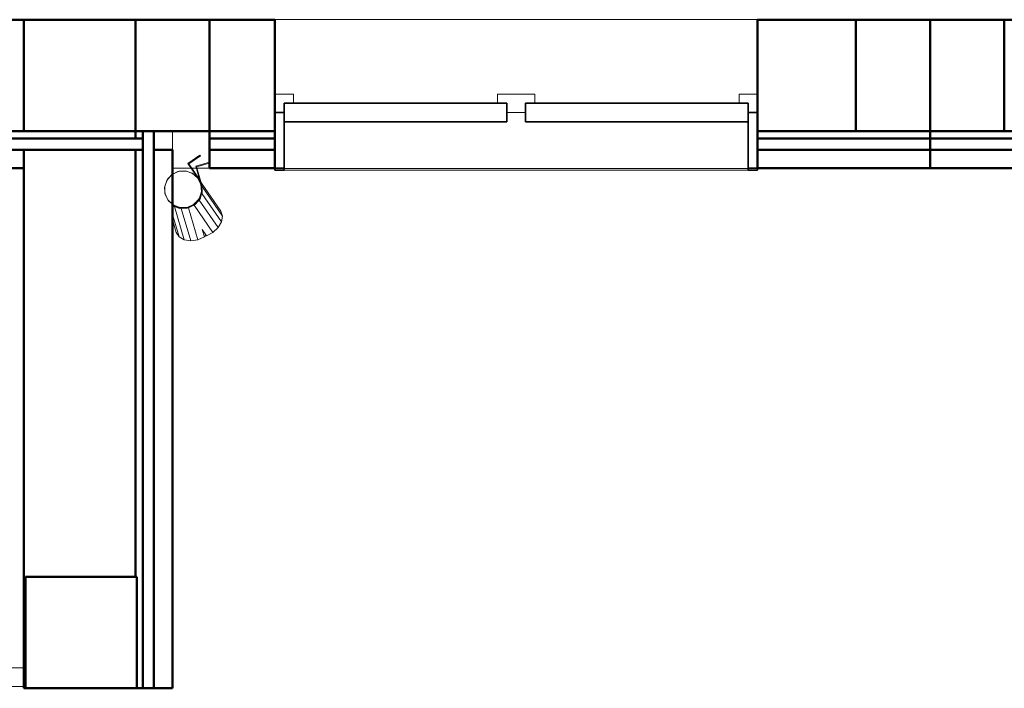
# Model space of a CAD drawing. Header units: millimetres. Extents: x 25703 to 50721, y 2709 to 39176.
# Tile 5 of 50: x 31412 to 34063, y 28638 to 30438. Entities that reach past the tile are written whole.
import ezdxf

# ---------------------------------------------------------------- set-up
doc = ezdxf.new("R2010")
doc.units = ezdxf.units.MM
for name, color, linetype, lineweight in [('A-COLS-____-MCUT', 52, 'Continuous', 50), ('A-COLS-____-OTLN', 52, 'Continuous', 20), ('A-GENM-____-MCUT', 13, 'Continuous', 50), ('A-GENM-____-OTLN', 13, 'Continuous', 20), ('A-GLAZ-____-MCUT', 151, 'Continuous', 35), ('A-GLAZ-____-OTLN', 151, 'Continuous', 20), ('A-PART-____-MCUT', 2, 'Continuous', 50), ('A-PART-____-OTLN', 2, 'Continuous', 20), ('A-WALL-____-MCUT', 113, 'Continuous', 50), ('A-WALL-____-OTLN', 113, 'Continuous', 20), ('Q-SPCQ-____-MCUT', 91, 'Continuous', 9), ('Q-SPCQ-____-OTLN', 91, 'Continuous', 20), ('Ограждение', 7, 'Continuous', 20)]:
    doc.layers.add(name, color=color, linetype=linetype, lineweight=lineweight)

# ---------------------------------------------------------------- blocks, each defined once
blk = doc.blocks.new('Прямая форма - V line-610157-В_Этаж 02_Вентиляция')
at = {"layer": 'A-COLS-____-MCUT', "color": 9}
for p, q in [((150, 150), (-150, 150)), ((-150, 150), (-150, -150)), ((150, -150), (150, 150)), ((-150, -150), (150, -150))]:
    blk.add_line(p, q, dxfattribs=at)
blk = doc.blocks.new('Прямая форма - CRE - 001-610158-В_Этаж 02_Вентиляция')
blk.add_blockref('Прямая форма - V line-610157-В_Этаж 02_Вентиляция', (0, 0))
blk = doc.blocks.new('Прямая форма - Concrete - Structural-610265-В_Этаж 02_Вентиляция')
at = {"layer": 'A-WALL-____-MCUT', "color": 9}
for p, q in [((1775, -80), (100, -80)), ((100, -80), (100, -100)), ((100, -100), (1775, -100))]:
    blk.add_line(p, q, dxfattribs=at)
blk = doc.blocks.new('Прямая форма - Masonry Block - Structural-610266-В_Этаж 02_Вентиляция')
at = {"layer": 'A-WALL-____-MCUT', "color": 9}
for p, q in [((100, -100), (-100, -100)), ((-100, -100), (-100, -400)), ((100, -400), (100, -100)), ((400, -100), (400, -400)), ((1775, -100), (400, -100)), ((1775, -400), (1775, -100)), ((-100, -400), (100, -400)), ((400, -400), (1775, -400))]:
    blk.add_line(p, q, dxfattribs=at)
blk = doc.blocks.new('Прямая форма - Gypsum Plasterboard - Waterproof-610267-В_Этаж 02_Вентиляция')
at = {"layer": 'A-WALL-____-MCUT', "color": 9}
for p, q in [((1775, 0), (400, 0)), ((400, 0), (400, -50)), ((1775, -50), (1775, 0)), ((400, -50), (1775, -50))]:
    blk.add_line(p, q, dxfattribs=at)
blk = doc.blocks.new('Прямая форма - Insulation - Thermal Break-610268-В_Этаж 02_Вентиляция')
at = {"layer": 'A-WALL-____-MCUT', "color": 9}
for p, q in [((1775, -50), (80, -50)), ((80, -50), (80, -80)), ((80, -80), (1775, -80))]:
    blk.add_line(p, q, dxfattribs=at)
blk = doc.blocks.new('Прямая форма - SW - 005-610269-В_Этаж 02_Вентиляция')
for name in ['Прямая форма - Gypsum Plasterboard - Waterproof-610267-В_Этаж 02_Вентиляция', 'Прямая форма - Insulation - Thermal Break-610268-В_Этаж 02_Вентиляция', 'Прямая форма - Masonry Block - Structural-610266-В_Этаж 02_Вентиляция', 'Прямая форма - Concrete - Structural-610265-В_Этаж 02_Вентиляция']:
    blk.add_blockref(name, (0, 0))
blk = doc.blocks.new('Family - Concrete - Structural-610271-В_Этаж 02_Вентиляция')
at = {"layer": 'A-PART-____-MCUT', "color": 9}
for p, q in [((1775, -80), (100, -80)), ((100, -80), (100, -100)), ((100, -100), (1775, -100))]:
    blk.add_line(p, q, dxfattribs=at)
blk = doc.blocks.new('Family - Masonry Block - Structural-610273-В_Этаж 02_Вентиляция')
at = {"layer": 'A-PART-____-MCUT', "color": 9}
for p, q in [((100, -100), (-100, -100)), ((-100, -100), (-100, -400)), ((100, -400), (100, -100)), ((400, -100), (400, -400)), ((1775, -100), (400, -100)), ((1775, -400), (1775, -100)), ((-100, -400), (100, -400)), ((400, -400), (1775, -400))]:
    blk.add_line(p, q, dxfattribs=at)
blk = doc.blocks.new('Family - Gypsum Plasterboard - Waterproof-610275-В_Этаж 02_Вентиляция')
at = {"layer": 'A-PART-____-MCUT', "color": 9}
for p, q in [((1775, 0), (400, 0)), ((400, 0), (400, -50)), ((1775, -50), (1775, 0)), ((400, -50), (1775, -50))]:
    blk.add_line(p, q, dxfattribs=at)
blk = doc.blocks.new('Family - Insulation - Thermal Break-610277-В_Этаж 02_Вентиляция')
at = {"layer": 'A-PART-____-MCUT', "color": 9}
for p, q in [((1775, -50), (80, -50)), ((80, -50), (80, -80)), ((80, -80), (1775, -80))]:
    blk.add_line(p, q, dxfattribs=at)
blk = doc.blocks.new('Прямая форма - Insulation - Thermal Break-610595-В_Этаж 02_Вентиляция')
at = {"layer": 'A-WALL-____-MCUT', "color": 9}
for p, q in [((264.4, 80), (-200, 80)), ((-200, 80), (-200, 50)), ((264.4, 50), (264.4, 80)), ((1740, 80), (1564.4, 80)), ((1564.4, 80), (1564.4, 50)), ((1740, 50), (1740, 80)), ((-200, 50), (264.4, 50)), ((1564.4, 50), (1740, 50))]:
    blk.add_line(p, q, dxfattribs=at)
blk = doc.blocks.new('Прямая форма - Concrete - Structural-610596-В_Этаж 02_Вентиляция')
at = {"layer": 'A-WALL-____-MCUT', "color": 9}
for p, q in [((264.4, 100), (-200, 100)), ((-200, 100), (-200, 80)), ((-200, 80), (264.4, 80)), ((264.4, 80), (264.4, 100)), ((1740, 100), (1564.4, 100)), ((1564.4, 100), (1564.4, 80)), ((1564.4, 80), (1740, 80)), ((1740, 80), (1740, 100))]:
    blk.add_line(p, q, dxfattribs=at)
blk = doc.blocks.new('Прямая форма - Masonry Block - Structural-610597-В_Этаж 02_Вентиляция')
at = {"layer": 'A-WALL-____-MCUT', "color": 9}
for p, q in [((264.4, 400), (0, 400)), ((0, 400), (0, 100)), ((264.4, 100), (264.4, 400)), ((1740, 400), (1564.4, 400)), ((1564.4, 400), (1564.4, 100)), ((1740, 100), (1740, 400)), ((0, 100), (264.4, 100)), ((1564.4, 100), (1740, 100))]:
    blk.add_line(p, q, dxfattribs=at)
blk = doc.blocks.new('Прямая форма - Gypsum Plasterboard - Waterproof-610598-В_Этаж 02_Вентиляция')
at = {"layer": 'A-WALL-____-MCUT', "color": 9}
for p, q in [((264.4, 50), (-200, 50)), ((-200, 50), (-200, 0)), ((264.4, 0), (264.4, 50)), ((1740, 50), (1564.4, 50)), ((1564.4, 50), (1564.4, 0)), ((1740, 0), (1740, 50)), ((-200, 0), (264.4, 0)), ((1564.4, 0), (1740, 0))]:
    blk.add_line(p, q, dxfattribs=at)
blk = doc.blocks.new('Прямая форма - SW - 012-610599-В_Этаж 02_Вентиляция')
at = {"layer": 'A-GENM-____-OTLN', "lineweight": 9}
for p, q in [((1740, 0), (1764.4, 0)), ((1766.3, 0), (1777, 0)), ((1779.2, 0), (1840, 0))]:
    blk.add_line(p, q, dxfattribs=at)
for name in ['Прямая форма - Masonry Block - Structural-610597-В_Этаж 02_Вентиляция', 'Прямая форма - Concrete - Structural-610596-В_Этаж 02_Вентиляция', 'Прямая форма - Insulation - Thermal Break-610595-В_Этаж 02_Вентиляция', 'Прямая форма - Gypsum Plasterboard - Waterproof-610598-В_Этаж 02_Вентиляция']:
    blk.add_blockref(name, (0, 0))
blk = doc.blocks.new('Family - Insulation - Thermal Break-610601-В_Этаж 02_Вентиляция')
at = {"layer": 'A-PART-____-MCUT', "color": 9}
for p, q in [((264.4, 80), (-200, 80)), ((-200, 80), (-200, 50)), ((264.4, 50), (264.4, 80)), ((1740, 80), (1564.4, 80)), ((1564.4, 80), (1564.4, 50)), ((1740, 50), (1740, 80)), ((-200, 50), (264.4, 50)), ((1564.4, 50), (1740, 50))]:
    blk.add_line(p, q, dxfattribs=at)
blk = doc.blocks.new('Family - Concrete - Structural-610603-В_Этаж 02_Вентиляция')
at = {"layer": 'A-PART-____-MCUT', "color": 9}
for p, q in [((264.4, 100), (-200, 100)), ((-200, 100), (-200, 80)), ((-200, 80), (264.4, 80)), ((264.4, 80), (264.4, 100)), ((1740, 100), (1564.4, 100)), ((1564.4, 100), (1564.4, 80)), ((1564.4, 80), (1740, 80)), ((1740, 80), (1740, 100))]:
    blk.add_line(p, q, dxfattribs=at)
blk = doc.blocks.new('Family - Masonry Block - Structural-610605-В_Этаж 02_Вентиляция')
at = {"layer": 'A-PART-____-MCUT', "color": 9}
for p, q in [((264.4, 400), (0, 400)), ((0, 400), (0, 100)), ((264.4, 100), (264.4, 400)), ((1740, 400), (1564.4, 400)), ((1564.4, 400), (1564.4, 100)), ((1740, 100), (1740, 400)), ((0, 100), (264.4, 100)), ((1564.4, 100), (1740, 100))]:
    blk.add_line(p, q, dxfattribs=at)
blk = doc.blocks.new('Family - Gypsum Plasterboard - Waterproof-610611-В_Этаж 02_Вентиляция')
at = {"layer": 'A-PART-____-MCUT', "color": 9}
for p, q in [((264.4, 50), (-200, 50)), ((-200, 50), (-200, 0)), ((264.4, 0), (264.4, 50)), ((1740, 50), (1564.4, 50)), ((1564.4, 50), (1564.4, 0)), ((1740, 0), (1740, 50)), ((-200, 0), (264.4, 0)), ((1564.4, 0), (1740, 0))]:
    blk.add_line(p, q, dxfattribs=at)
blk = doc.blocks.new('Прямая форма - Concrete - Structural-610977-В_Этаж 02_Вентиляция')
at = {"layer": 'A-WALL-____-MCUT', "color": 9}
for p, q in [((0, -80), (0, -100)), ((20, -80), (0, -80)), ((0, -100), (20, -100)), ((20, -100), (20, -80)), ((1500, -80), (50, -80)), ((50, -80), (50, -100)), ((50, -100), (1200, -100)), ((1200, -96), (1500, -96)), ((1200, -100), (1200, -96)), ((1500, -96), (1500, -80))]:
    blk.add_line(p, q, dxfattribs=at)
blk = doc.blocks.new('Прямая форма - Insulation - Thermal Break-610978-В_Этаж 02_Вентиляция')
at = {"layer": 'A-WALL-____-MCUT', "color": 9}
for p, q in [((1500, -50), (0, -50)), ((0, -50), (0, -80)), ((1500, -80), (1500, -50)), ((0, -80), (1500, -80))]:
    blk.add_line(p, q, dxfattribs=at)
blk = doc.blocks.new('Прямая форма - Gypsum Plasterboard - Waterproof-610979-В_Этаж 02_Вентиляция')
at = {"layer": 'A-WALL-____-MCUT', "color": 9}
for p, q in [((1500, 0), (50, 0)), ((50, 0), (50, -50)), ((1500, -50), (1500, 0)), ((50, -50), (1500, -50))]:
    blk.add_line(p, q, dxfattribs=at)
blk = doc.blocks.new('Прямая форма - Masonry Block - Structural-610980-В_Этаж 02_Вентиляция')
at = {"layer": 'A-WALL-____-MCUT', "color": 9}
for p, q in [((1200, -100), (50, -100)), ((50, -100), (50, -400)), ((1200, -396), (1200, -100)), ((1500, -396), (1200, -396)), ((1500, -400), (1500, -396)), ((50, -400), (1500, -400))]:
    blk.add_line(p, q, dxfattribs=at)
blk = doc.blocks.new('Прямая форма - SW - 004-610981-В_Этаж 02_Вентиляция')
at = {"layer": 'A-GENM-____-OTLN', "lineweight": 9}
blk.add_line((0, 0), (50, 0), dxfattribs=at)
for name in ['Прямая форма - Gypsum Plasterboard - Waterproof-610979-В_Этаж 02_Вентиляция', 'Прямая форма - Insulation - Thermal Break-610978-В_Этаж 02_Вентиляция', 'Прямая форма - Concrete - Structural-610977-В_Этаж 02_Вентиляция', 'Прямая форма - Masonry Block - Structural-610980-В_Этаж 02_Вентиляция']:
    blk.add_blockref(name, (0, 0))
blk = doc.blocks.new('Family - Concrete - Structural-610983-В_Этаж 02_Вентиляция')
at = {"layer": 'A-PART-____-MCUT', "color": 9}
for p, q in [((0, -80), (0, -100)), ((20, -80), (0, -80)), ((0, -100), (20, -100)), ((20, -100), (20, -80)), ((1500, -80), (50, -80)), ((50, -80), (50, -100)), ((50, -100), (1200, -100)), ((1200, -96), (1500, -96)), ((1200, -100), (1200, -96)), ((1500, -96), (1500, -80))]:
    blk.add_line(p, q, dxfattribs=at)
blk = doc.blocks.new('Family - Insulation - Thermal Break-610985-В_Этаж 02_Вентиляция')
at = {"layer": 'A-PART-____-MCUT', "color": 9}
for p, q in [((1500, -50), (0, -50)), ((0, -50), (0, -80)), ((1500, -80), (1500, -50)), ((0, -80), (1500, -80))]:
    blk.add_line(p, q, dxfattribs=at)
blk = doc.blocks.new('Family - Gypsum Plasterboard - Waterproof-610987-В_Этаж 02_Вентиляция')
at = {"layer": 'A-PART-____-MCUT', "color": 9}
for p, q in [((1500, 0), (50, 0)), ((50, 0), (50, -50)), ((1500, -50), (1500, 0)), ((50, -50), (1500, -50))]:
    blk.add_line(p, q, dxfattribs=at)
blk = doc.blocks.new('Family - Masonry Block - Structural-610989-В_Этаж 02_Вентиляция')
at = {"layer": 'A-PART-____-MCUT', "color": 9}
for p, q in [((1200, -100), (50, -100)), ((50, -100), (50, -400)), ((1200, -396), (1200, -100)), ((1500, -396), (1200, -396)), ((1500, -400), (1500, -396)), ((50, -400), (1500, -400))]:
    blk.add_line(p, q, dxfattribs=at)
blk = doc.blocks.new('Прямая форма - V line-611080-В_Этаж 02_Вентиляция')
at = {"layer": 'A-COLS-____-MCUT', "color": 9}
for p, q in [((150, 150), (-150, 150)), ((-150, 150), (-150, -150)), ((150, -150), (150, 150)), ((-150, -150), (150, -150))]:
    blk.add_line(p, q, dxfattribs=at)
blk = doc.blocks.new('Прямая форма - CRE - 001-611081-В_Этаж 02_Вентиляция')
blk.add_blockref('Прямая форма - V line-611080-В_Этаж 02_Вентиляция', (0, 0))
blk = doc.blocks.new('Прямая форма - V line-611365-В_Этаж 02_Вентиляция')
at = {"layer": 'A-COLS-____-MCUT', "color": 9}
for p, q in [((100, 150), (-100, 150)), ((-100, 150), (-100, -150)), ((100, -150), (100, 150)), ((-100, -150), (100, -150))]:
    blk.add_line(p, q, dxfattribs=at)
blk = doc.blocks.new('Прямая форма - CRE - 001-611366-В_Этаж 02_Вентиляция')
blk.add_blockref('Прямая форма - V line-611365-В_Этаж 02_Вентиляция', (0, 0))
blk = doc.blocks.new('Прямая форма - V line-611745-В_Этаж 02_Вентиляция')
at = {"layer": 'Ограждение', "color": 253}
for p, q in [((36.4, -5), (84.5, -5)), ((84.5, -5), (84.5, -55)), ((36.4, -55), (84.5, -55))]:
    blk.add_line(p, q, dxfattribs=at)
blk = doc.blocks.new('Прямая форма - Steel - Stainless-611746-В_Этаж 02_Вентиляция')
blk.add_blockref('Прямая форма - V line-611745-В_Этаж 02_Вентиляция', (0, 0))
blk = doc.blocks.new('Прямая форма - RAILING - 004-611763-В_Этаж 02_Вентиляция')
blk.add_blockref('Прямая форма - Steel - Stainless-611746-В_Этаж 02_Вентиляция', (0, 0))
blk = doc.blocks.new('Family - V line-611771-В_Этаж 02_Вентиляция')
at = {"layer": 'A-PART-____-OTLN', "color": 253}
for p, q in [((36.4, -5), (84.5, -5)), ((84.5, -5), (84.5, -55)), ((36.4, -55), (84.5, -55))]:
    blk.add_line(p, q, dxfattribs=at)
blk = doc.blocks.new('Family - Steel - Stainless-611772-В_Этаж 02_Вентиляция')
blk.add_blockref('Family - V line-611771-В_Этаж 02_Вентиляция', (0, 0))
blk = doc.blocks.new('Прямая форма - V line-611819-В_Этаж 02_Вентиляция')
at = {"layer": 'A-COLS-____-MCUT', "color": 9}
for p, q in [((100, 150), (-100, 150)), ((-100, 150), (-100, -150)), ((100, -150), (100, 150)), ((-100, -150), (100, -150))]:
    blk.add_line(p, q, dxfattribs=at)
blk = doc.blocks.new('Прямая форма - CRE - 001-611820-В_Этаж 02_Вентиляция')
blk.add_blockref('Прямая форма - V line-611819-В_Этаж 02_Вентиляция', (0, 0))
blk = doc.blocks.new('Прямая форма - V line-610139-В_Этаж 02_Вентиляция')
at = {"layer": 'A-GLAZ-____-MCUT', "color": 53}
for p, q in [((-625, 155), (-650, 155)), ((-650, 155), (-650, 150)), ((-650, 150), (-650, 0)), ((-625, 150), (-650, 150)), ((-650, 150), (-625, 150)), ((-625, 150), (-625, 155)), ((-625, 0), (-625, 150)), ((650, 155), (625, 155)), ((625, 155), (625, 150)), ((650, 150), (625, 150)), ((625, 150), (625, 0)), ((625, 150), (650, 150)), ((650, 150), (650, 155)), ((650, 0), (650, 150)), ((-650, 0), (-625, 0)), ((-625, 25), (-625, -25)), ((-25, 25), (-625, 25)), ((-25, -25), (-25, 25)), ((25, 25), (25, -25)), ((625, 25), (25, 25)), ((625, -25), (625, 25)), ((625, 0), (650, 0)), ((-625, -25), (-25, -25)), ((25, -25), (625, -25))]:
    blk.add_line(p, q, dxfattribs=at)
at = {"layer": 'A-GLAZ-____-OTLN', "color": 253}
for p, q in [((-625, 155), (625, 155)), ((-625, 0), (-650, 0)), ((-650, 0), (-650, -50)), ((-625, -25), (-625, 0)), ((25, 0), (-25, 0)), ((-25, 0), (-25, -25)), ((25, -25), (25, 0)), ((650, 0), (625, 0)), ((625, 0), (625, -25)), ((650, -50), (650, 0)), ((-600, -25), (-625, -25)), ((-600, -50), (-600, -25)), ((-50, -25), (-50, -50)), ((-25, -25), (-50, -25)), ((50, -25), (25, -25)), ((50, -50), (50, -25)), ((600, -25), (600, -50)), ((625, -25), (600, -25)), ((-650, -50), (-600, -50)), ((-50, -50), (50, -50)), ((600, -50), (650, -50))]:
    blk.add_line(p, q, dxfattribs=at)
blk = doc.blocks.new('Прямая форма - ფ1-611853-В_Этаж 02_Вентиляция')
blk.add_blockref('Прямая форма - V line-610139-В_Этаж 02_Вентиляция', (650, -150))
blk = doc.blocks.new('Прямая форма - Insulation - Thermal Break-611876-В_Этаж 02_Вентиляция')
at = {"layer": 'A-WALL-____-MCUT', "color": 9}
for p, q in [((264.4, -50), (-200, -50)), ((-200, -50), (-200, -80)), ((264.4, -80), (264.4, -50)), ((1740, -50), (1564.4, -50)), ((1564.4, -50), (1564.4, -80)), ((1740, -80), (1740, -50)), ((-200, -80), (264.4, -80)), ((1564.4, -80), (1740, -80))]:
    blk.add_line(p, q, dxfattribs=at)
blk = doc.blocks.new('Прямая форма - Gypsum Plasterboard - Waterproof-611877-В_Этаж 02_Вентиляция')
at = {"layer": 'A-WALL-____-MCUT', "color": 9}
for p, q in [((264.4, 0), (-200, 0)), ((-200, 0), (-200, -50)), ((264.4, -50), (264.4, 0)), ((1740, 0), (1564.4, 0)), ((1564.4, 0), (1564.4, -50)), ((1740, -50), (1740, 0)), ((-200, -50), (264.4, -50)), ((1564.4, -50), (1740, -50))]:
    blk.add_line(p, q, dxfattribs=at)
blk = doc.blocks.new('Прямая форма - Masonry Block - Structural-611878-В_Этаж 02_Вентиляция')
at = {"layer": 'A-WALL-____-MCUT', "color": 9}
for p, q in [((264.4, -100), (0, -100)), ((0, -100), (0, -400)), ((264.4, -400), (264.4, -100)), ((1740, -100), (1564.4, -100)), ((1564.4, -100), (1564.4, -400)), ((1740, -400), (1740, -100)), ((0, -400), (264.4, -400)), ((1564.4, -400), (1740, -400))]:
    blk.add_line(p, q, dxfattribs=at)
blk = doc.blocks.new('Прямая форма - Concrete - Structural-611879-В_Этаж 02_Вентиляция')
at = {"layer": 'A-WALL-____-MCUT', "color": 9}
for p, q in [((264.4, -80), (-200, -80)), ((-200, -80), (-200, -100)), ((-200, -100), (264.4, -100)), ((264.4, -100), (264.4, -80)), ((1740, -80), (1564.4, -80)), ((1564.4, -80), (1564.4, -100)), ((1564.4, -100), (1740, -100)), ((1740, -100), (1740, -80))]:
    blk.add_line(p, q, dxfattribs=at)
blk = doc.blocks.new('Прямая форма - SW - 012-611880-В_Этаж 02_Вентиляция')
at = {"layer": 'A-GENM-____-OTLN', "lineweight": 9}
for p, q in [((1740, 0), (1773.9, 0)), ((1775.8, 0), (1787.6, 0)), ((1789.8, 0), (1840, 0))]:
    blk.add_line(p, q, dxfattribs=at)
for name in ['Прямая форма - Gypsum Plasterboard - Waterproof-611877-В_Этаж 02_Вентиляция', 'Прямая форма - Insulation - Thermal Break-611876-В_Этаж 02_Вентиляция', 'Прямая форма - Concrete - Structural-611879-В_Этаж 02_Вентиляция', 'Прямая форма - Masonry Block - Structural-611878-В_Этаж 02_Вентиляция']:
    blk.add_blockref(name, (0, 0))
blk = doc.blocks.new('Family - Insulation - Thermal Break-611884-В_Этаж 02_Вентиляция')
at = {"layer": 'A-PART-____-MCUT', "color": 9}
for p, q in [((264.4, -50), (-200, -50)), ((-200, -50), (-200, -80)), ((264.4, -80), (264.4, -50)), ((1740, -50), (1564.4, -50)), ((1564.4, -50), (1564.4, -80)), ((1740, -80), (1740, -50)), ((-200, -80), (264.4, -80)), ((1564.4, -80), (1740, -80))]:
    blk.add_line(p, q, dxfattribs=at)
blk = doc.blocks.new('Family - Gypsum Plasterboard - Waterproof-611886-В_Этаж 02_Вентиляция')
at = {"layer": 'A-PART-____-MCUT', "color": 9}
for p, q in [((264.4, 0), (-200, 0)), ((-200, 0), (-200, -50)), ((264.4, -50), (264.4, 0)), ((1740, 0), (1564.4, 0)), ((1564.4, 0), (1564.4, -50)), ((1740, -50), (1740, 0)), ((-200, -50), (264.4, -50)), ((1564.4, -50), (1740, -50))]:
    blk.add_line(p, q, dxfattribs=at)
blk = doc.blocks.new('Family - ფ1-611888-В_Этаж 02_Вентиляция')
at = {"layer": 'A-GENM-____-MCUT', "lineweight": 9}
for p, q in [((-650, 1), (-650, -150)), ((650, 1), (-650, 1)), ((650, -150), (650, 1)), ((-650, -150), (-650, -401)), ((650, -401), (650, -150)), ((-650, -401), (650, -401))]:
    blk.add_line(p, q, dxfattribs=at)
blk = doc.blocks.new('Family - Masonry Block - Structural-611890-В_Этаж 02_Вентиляция')
at = {"layer": 'A-PART-____-MCUT', "color": 9}
for p, q in [((264.4, -100), (0, -100)), ((0, -100), (0, -400)), ((264.4, -400), (264.4, -100)), ((1740, -100), (1564.4, -100)), ((1564.4, -100), (1564.4, -400)), ((1740, -400), (1740, -100)), ((0, -400), (264.4, -400)), ((1564.4, -400), (1740, -400))]:
    blk.add_line(p, q, dxfattribs=at)
blk = doc.blocks.new('Family - Concrete - Structural-611892-В_Этаж 02_Вентиляция')
at = {"layer": 'A-PART-____-MCUT', "color": 9}
for p, q in [((264.4, -80), (-200, -80)), ((-200, -80), (-200, -100)), ((-200, -100), (264.4, -100)), ((264.4, -100), (264.4, -80)), ((1740, -80), (1564.4, -80)), ((1564.4, -80), (1564.4, -100)), ((1564.4, -100), (1740, -100)), ((1740, -100), (1740, -80))]:
    blk.add_line(p, q, dxfattribs=at)
blk = doc.blocks.new('Прямая форма - V line-612504-В_Этаж 02_Вентиляция')
at = {"layer": 'Q-SPCQ-____-MCUT', "color": 133}
for p, q in [((-35.4, 35.4), (-46.2, 19.1)), ((-19.1, 46.2), (-35.4, 35.4)), ((0, 50), (-19.1, 46.2)), ((19.1, 46.2), (0, 50)), ((35.4, 35.4), (19.1, 46.2)), ((46.2, 19.1), (35.4, 35.4)), ((-46.2, 19.1), (-50, 0)), ((-50, 0), (-46.2, -19.1)), ((50, 0), (46.2, 19.1)), ((-46.2, -19.1), (-35.4, -35.4)), ((35.4, -35.4), (46.2, -19.1)), ((46.2, -19.1), (50, 0)), ((-35.4, -35.4), (-19.1, -46.2)), ((-19.1, -46.2), (0, -50)), ((0, -50), (19.1, -46.2)), ((19.1, -46.2), (35.4, -35.4))]:
    blk.add_line(p, q, dxfattribs=at)
at = {"layer": 'Q-SPCQ-____-OTLN', "color": 253}
for p, q in [((90, 49.9), (50.2, 49.9)), ((50.2, 49.9), (50.2, -0.1)), ((90, 47.9), (52, 47.9)), ((52, -0.1), (52, 47.9)), ((90, 49.9), (90, 47.9)), ((50, 0), (50, -1.1)), ((-48, -20), (-36.8, -36.9)), ((-46.4, -19.3), (-46.7, -17.5)), ((-45, -21.4), (-46.4, -19.3)), ((-35.5, -35.6), (-42, -25.9)), ((36.8, -36.9), (48, -20)), ((46.4, -19.3), (40, -28.9)), ((46.2, -22.8), (46.2, -119.6)), ((46.9, -16.8), (46.4, -19.3)), ((48, -20), (52, -0.1)), ((50.2, -0.1), (48.1, -10.9)), ((50, -14.4), (50, -106.1)), ((-36.8, -36.9), (-19.9, -48.1)), ((-33.3, -37.1), (-35.5, -35.6)), ((-19.2, -46.5), (-29.2, -39.8)), ((-19.9, -48.1), (0, -52.1)), ((-16.6, -47), (-19.2, -46.5)), ((0, -50.3), (-12, -47.9)), ((0, -52.1), (19.9, -48.1)), ((2.7, -49.8), (0, -50.3)), ((0, -52.1), (0, -141.4)), ((19.2, -46.5), (7.3, -48.9)), ((19.1, -48.2), (19.1, -138.7)), ((21.4, -45), (19.2, -46.5)), ((19.9, -48.1), (36.8, -36.9)), ((35.5, -35.6), (25.6, -42.2)), ((35.4, -37.8), (35.4, -131.1)), ((37, -33.4), (35.5, -35.6)), ((-19.1, -117.9), (-19.1, -138.7)), ((19.1, -138.7), (35.4, -131.1)), ((35.4, -131.1), (46.2, -119.6)), ((46.2, -119.6), (50, -106.1)), ((-22.3, -137.2), (-19.1, -138.7)), ((-19.1, -138.7), (0, -141.4)), ((0, -141.4), (19.1, -138.7))]:
    blk.add_line(p, q, dxfattribs=at)
blk = doc.blocks.new('Прямая форма - FU - 047-612505-В_Этаж 02_Вентиляция')
blk.add_blockref('Прямая форма - V line-612504-В_Этаж 02_Вентиляция', (0, 0))
blk = doc.blocks.new('Прямая форма - V line-V2-В_Этаж 02_Вентиляция')
at = {"layer": 'Q-SPCQ-____-MCUT', "color": 133}
for p, q in [((-35.4, 35.4), (-46.2, 19.1)), ((-19.1, 46.2), (-35.4, 35.4)), ((0, 50), (-19.1, 46.2)), ((19.1, 46.2), (0, 50)), ((35.4, 35.4), (19.1, 46.2)), ((46.2, 19.1), (35.4, 35.4)), ((-46.2, 19.1), (-50, 0)), ((-50, 0), (-46.2, -19.1)), ((50, 0), (46.2, 19.1)), ((46.2, -19.1), (50, 0)), ((-46.2, -19.1), (-35.4, -35.4)), ((35.4, -35.4), (46.2, -19.1)), ((-35.4, -35.4), (-19.1, -46.2)), ((-19.1, -46.2), (0, -50)), ((0, -50), (19.1, -46.2)), ((19.1, -46.2), (35.4, -35.4))]:
    blk.add_line(p, q, dxfattribs=at)
at = {"layer": 'Q-SPCQ-____-OTLN', "color": 253}
for p, q in [((89.1, 49.9), (50.2, 49.9)), ((50.2, 49.9), (50.2, -0.1)), ((88.5, 47.9), (52, 47.9)), ((52, -0.1), (52, 47.9)), ((42, -25.9), (35.5, -35.6)), ((36.8, -36.9), (48, -20)), ((46.4, -19.3), (45, -21.4)), ((48.6, -8.3), (46.4, -19.3)), ((48, -20), (52, -0.1)), ((50.2, -0.1), (49.7, -2.4)), ((-39.3, -33.1), (-36.8, -36.9)), ((-35.5, -35.6), (-37, -33.4)), ((-36.8, -36.9), (-19.9, -48.1)), ((-25.6, -42.2), (-35.5, -35.6)), ((-35.4, -37.8), (-35.4, -131.1)), ((-19.2, -46.5), (-21.5, -45)), ((-19.9, -48.1), (0, -52.1)), ((-7.3, -48.9), (-19.2, -46.5)), ((-19.1, -48.3), (-19.1, -138.7)), ((0, -50.3), (-2.7, -49.8)), ((12, -47.9), (0, -50.3)), ((0, -52.1), (19.9, -48.1)), ((0, -52.1), (0, -141.4)), ((19.2, -46.5), (16.6, -47)), ((29.2, -39.8), (19.2, -46.5)), ((19.9, -48.1), (36.8, -36.9)), ((35.5, -35.6), (33.3, -37.1)), ((-50, -106.1), (-50, -69.6)), ((-46.2, -56.6), (-46.2, -119.6)), ((-50, -106.1), (-46.2, -119.6)), ((-46.2, -119.6), (-35.4, -131.1)), ((-35.4, -131.1), (-19.1, -138.7)), ((19.1, -117.9), (19.1, -138.7)), ((-19.1, -138.7), (0, -141.4)), ((0, -141.4), (19.1, -138.7)), ((19.1, -138.7), (22.3, -137.2))]:
    blk.add_line(p, q, dxfattribs=at)
blk = doc.blocks.new('Прямая форма - FU - 047-613400-В_Этаж 02_Вентиляция')
blk.add_blockref('Прямая форма - V line-V2-В_Этаж 02_Вентиляция', (0, 0))
blk = doc.blocks.new('V line_ifc_RVT-1-В_Этаж 02_Вентиляция')
at = {"layer": 'A-COLS-____-OTLN', "color": 253, "lineweight": 20, "rotation": 180}
for name, p in [('Прямая форма - CRE - 001-610158-В_Этаж 02_Вентиляция', (31573.2, 30287.6)), ('Прямая форма - CRE - 001-611820-В_Этаж 02_Вентиляция', (33763.2, 30287.6)), ('Прямая форма - CRE - 001-611366-В_Этаж 02_Вентиляция', (33963.2, 30287.6)), ('Прямая форма - CRE - 001-611081-В_Этаж 02_Вентиляция', (31577.2, 28787.6))]:
    blk.add_blockref(name, p, dxfattribs=at)
at = {"layer": 'A-GENM-____-OTLN', "color": 253, "lineweight": 20, "rotation": 180}
blk.add_blockref('Family - ფ1-611888-В_Этаж 02_Вентиляция', (32748.8, 30037.6), dxfattribs=at)
at = {"layer": 'A-GLAZ-____-OTLN', "color": 253, "lineweight": 20, "rotation": 180}
blk.add_blockref('Прямая форма - ფ1-611853-В_Этаж 02_Вентиляция', (33398.8, 30037.6), dxfattribs=at)
at = {"layer": 'A-PART-____-OTLN', "color": 253, "lineweight": 20}
for name, p, rotation in [('Family - Masonry Block - Structural-610273-В_Этаж 02_Вентиляция', (31823.2, 30037.6), 180), ('Family - Masonry Block - Structural-611890-В_Этаж 02_Вентиляция', (33663.2, 30037.6), 180), ('Family - Concrete - Structural-610271-В_Этаж 02_Вентиляция', (31823.2, 30037.6), 180), ('Family - Concrete - Structural-610983-В_Этаж 02_Вентиляция', (31823.2, 30137.6), 270), ('Family - Insulation - Thermal Break-610985-В_Этаж 02_Вентиляция', (31823.2, 30137.6), 270), ('Family - Concrete - Structural-611892-В_Этаж 02_Вентиляция', (33663.2, 30037.6), 180), ('Family - Insulation - Thermal Break-610277-В_Этаж 02_Вентиляция', (31823.2, 30037.6), 180), ('Family - Insulation - Thermal Break-611884-В_Этаж 02_Вентиляция', (33663.2, 30037.6), 180), ('Family - Gypsum Plasterboard - Waterproof-610275-В_Этаж 02_Вентиляция', (31823.2, 30037.6), 180), ('Family - Masonry Block - Structural-610989-В_Этаж 02_Вентиляция', (31823.2, 30137.6), 270), ('Family - Gypsum Plasterboard - Waterproof-610987-В_Этаж 02_Вентиляция', (31823.2, 30137.6), 270), ('Family - Gypsum Plasterboard - Waterproof-611886-В_Этаж 02_Вентиляция', (33663.2, 30037.6), 180), ('Family - Steel - Stainless-611772-В_Этаж 02_Вентиляция', (31459.7, 28637.6), 180)]:
    blk.add_blockref(name, p, dxfattribs=dict(at, rotation=rotation))
for name in ['Family - Masonry Block - Structural-610605-В_Этаж 02_Вентиляция', 'Family - Concrete - Structural-610603-В_Этаж 02_Вентиляция', 'Family - Insulation - Thermal Break-610601-В_Этаж 02_Вентиляция', 'Family - Gypsum Plasterboard - Waterproof-610611-В_Этаж 02_Вентиляция']:
    blk.add_blockref(name, (34063.2, 30037.6), dxfattribs=at)
at = {"layer": 'A-WALL-____-OTLN', "color": 253, "lineweight": 20}
for name, p, rotation in [('Прямая форма - SW - 005-610269-В_Этаж 02_Вентиляция', (31823.2, 30037.6), 180), ('Прямая форма - SW - 012-611880-В_Этаж 02_Вентиляция', (33663.2, 30037.6), 180), ('Прямая форма - SW - 004-610981-В_Этаж 02_Вентиляция', (31823.2, 30137.6), 270)]:
    blk.add_blockref(name, p, dxfattribs=dict(at, rotation=rotation))
blk.add_blockref('Прямая форма - SW - 012-610599-В_Этаж 02_Вентиляция', (34063.2, 30037.6), dxfattribs=at)
at = {"layer": 'Q-SPCQ-____-OTLN', "color": 253, "lineweight": 20}
for name, rotation in [('Прямая форма - FU - 047-612505-В_Этаж 02_Вентиляция', 34.71929366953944), ('Прямая форма - FU - 047-613400-В_Этаж 02_Вентиляция', 16.28515108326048)]:
    blk.add_blockref(name, (31851.7, 29980.9), dxfattribs=dict(at, rotation=rotation))
at = {"layer": 'Ограждение', "color": 253, "lineweight": 20, "rotation": 180}
blk.add_blockref('Прямая форма - RAILING - 004-611763-В_Этаж 02_Вентиляция', (31459.7, 28637.6), dxfattribs=at)

msp = doc.modelspace()

# ---------------------------------------------------------------- block references
at = {"lineweight": 9}
msp.add_blockref('V line_ifc_RVT-1-В_Этаж 02_Вентиляция', (0, 0), dxfattribs=at)

doc.saveas('drawing.dxf')
